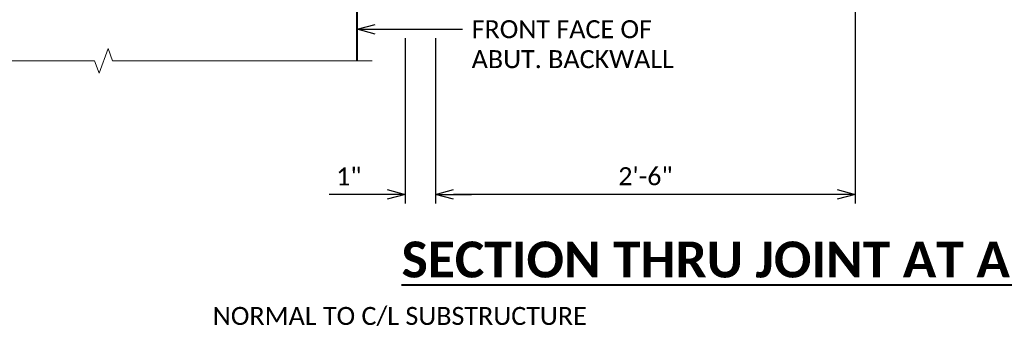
# Model space of a CAD drawing. Header units: metres. Extents: x -113 to 509, y -50 to 519.
# Tile 108 of 238: x -66 to 16, y 103 to 129. Entities that reach past the tile are written whole.
import ezdxf
from ezdxf import colors
from ezdxf.entities.mleader import LeaderData, LeaderLine
from ezdxf.enums import TextEntityAlignment as Align
from ezdxf.math import Vec2, Vec3

# ---------------------------------------------------------------- set-up
doc = ezdxf.new("R2010")
doc.units = ezdxf.units.M
doc.header["$MEASUREMENT"] = 0
for name, color, linetype, lineweight in [('B_ANNO_BREAK', 7, 'Continuous', 18), ('B_ANNO_DIM', 7, 'Continuous', 18), ('B_ANNO_TEXT', 7, 'Continuous', 18), ('B_ANNO_TEXT_TITLE', 7, 'Continuous', 40), ('B_DETAIL_OBJ', 7, 'Continuous', 40)]:
    doc.layers.add(name, color=color, linetype=linetype, lineweight=lineweight)
doc.styles.add('Annotative', font='calibri.ttf', dxfattribs={"height": 0.0625})
doc.styles.get("Standard").update_dxf_attribs({"font": 'calibri.ttf'})
doc.styles.add('Title', font='calibrib.ttf', dxfattribs={"height": 0.125})
doc.dimstyles.new('Annotative', dxfattribs={"dimscale": 0, "dimtxt": 0.0625, "dimasz": 0.0625, "dimexe": 0.03125, "dimexo": 0.03125, "dimgap": 0.03125, "dimtad": 1, "dimdec": 3, "dimzin": 3, "dimdsep": 46, "dimlunit": 4, "dimtxsty": 'Standard', "dimblk": 'OPEN30', "dimcen": 0.03125, "dimaunit": 1, "dimadec": 0, "dimazin": 3, "dimtfac": 0.75, "dimtdec": 3, "dimtofl": 0, "dimtmove": 0, "dimatfit": 3, "dimldrblk": 'OPEN30', "dimfxl": 1, "dimtfill": 1, "dimfrac": 1, "dimtolj": 1, "dimtzin": 0, "dimarcsym": 0})

# ---------------------------------------------------------------- blocks, each defined once
blk = doc.blocks.new('_Open30')
at = {"color": 0, "linetype": 'ByBlock', "lineweight": -2}
for p, q in [((-1, 0.268), (0, 0)), ((0, 0), (-1, -0.268)), ((0, 0), (-1, 0))]:
    blk.add_line(p, q, dxfattribs=at)
blk = doc.blocks.new('*D8063')
at = {"layer": 'B_ANNO_DIM', "color": 0, "lineweight": -2, "transparency": 16777216}
for p, q in [((116.365, 192.047), (116.365, 163.615)), ((81.366, 177.399), (81.366, 163.615)), ((114.865, 164.365), (82.866, 164.365))]:
    blk.add_line(p, q, dxfattribs=at)
at = {"layer": 'Defpoints', "color": 0, "transparency": 16777216}
for p in [(116.365, 192.797), (81.366, 178.149), (81.366, 164.365)]:
    blk.add_point(p, dxfattribs=at)
at = {"layer": 'B_ANNO_DIM', "color": 0, "lineweight": -2, "transparency": 16777216, "xscale": 1.5, "yscale": 1.5, "zscale": 1.5, "rotation": 180}
blk.add_blockref('_Open30', (81.366, 164.365), dxfattribs=at)
at = {"layer": 'B_ANNO_DIM', "color": 0, "lineweight": -2, "transparency": 16777216, "xscale": 1.5, "yscale": 1.5, "zscale": 1.5}
blk.add_blockref('_Open30', (116.365, 164.365), dxfattribs=at)
at = {"layer": 'B_ANNO_DIM', "color": 0, "transparency": 16777216, "insert": (98.865, 165.883), "char_height": 1.5, "attachment_point": 5, "bg_fill": 3, "box_fill_scale": 1.25, "bg_fill_color": 256, "bg_fill_true_color": 13158600, "bg_fill_transparency": 0}
blk.add_mtext('\\A1;2\'-6"', dxfattribs=at)
blk = doc.blocks.new('*D8079')
at = {"layer": 'B_ANNO_DIM', "color": 0, "lineweight": -2, "transparency": 16777216}
for p, q in [((78.823, 177.399), (78.823, 163.615)), ((77.323, 164.365), (72.494, 164.365)), ((82.866, 164.365), (84.366, 164.365))]:
    blk.add_line(p, q, dxfattribs=at)
at = {"layer": 'Defpoints', "color": 0, "transparency": 16777216}
for p in [(78.823, 178.149), (78.823, 164.365), (81.366, 164.365)]:
    blk.add_point(p, dxfattribs=at)
at = {"layer": 'B_ANNO_DIM', "color": 0, "lineweight": -2, "transparency": 16777216, "xscale": 1.5, "yscale": 1.5, "zscale": 1.5}
blk.add_blockref('_Open30', (78.823, 164.365), dxfattribs=at)
at = {"layer": 'B_ANNO_DIM', "color": 0, "lineweight": -2, "transparency": 16777216, "xscale": 1.5, "yscale": 1.5, "zscale": 1.5, "rotation": 180}
blk.add_blockref('_Open30', (81.366, 164.365), dxfattribs=at)
at = {"layer": 'B_ANNO_DIM', "color": 0, "transparency": 16777216, "insert": (74.126, 165.867), "char_height": 1.5, "attachment_point": 5, "bg_fill": 3, "box_fill_scale": 1.25, "bg_fill_color": 256, "bg_fill_true_color": 13158600, "bg_fill_transparency": 0}
blk.add_mtext('\\A1;1"', dxfattribs=at)
blk = doc.blocks.new('INS_JTSS_A_SS_BASE')
at = {"layer": 'B_ANNO_BREAK', "flags": 128}
blk.add_lwpolyline([(76.0856, -140.9679), (54.4277, -140.9679), (54.0525, -139.937), (53.302, -141.9989), (52.9268, -140.9679), (33.8754, -140.9679)], dxfattribs=at)
at = {"layer": 'B_DETAIL_OBJ'}
blk.add_line((74.8246, -140.9679), (74.8246, -83.6412), dxfattribs=at)
at = {"layer": 'B_ANNO_DIM', "style": 'Annotative'}
blk.add_attdef('DIST6', text='', height=1.5, rotation=90, dxfattribs=at).set_placement((10.1741, -92.4535), align=Align.MIDDLE_CENTER)
at = {"layer": 'B_ANNO_DIM', "lineweight": 30}
for tag, p in [('BAR1', (10.7294, -248.1165)), ('BAR3', (129.0984, -257.5272))]:
    blk.add_attdef(tag, text='', height=1.5, dxfattribs=at).set_placement(p, align=Align.TOP_LEFT)
at = {"layer": 'B_ANNO_DIM', "style": 'Annotative'}
for tag, p in [('BAR2', (96.1024, -274.8563)), ('BAR4', (122.9444, -296.1127))]:
    blk.add_attdef(tag, text='', height=1.5, dxfattribs=at).set_placement(p, align=Align.TOP_LEFT)
at = {"layer": 'B_ANNO_TEXT', "insert": (23.6859, -161.5088, 1.6845), "char_height": 1.5, "width": 109.373303, "attachment_point": 1, "line_spacing_factor": 0.9, "style": 'Annotative'}
blk.add_mtext('\\pxqc;NORMAL TO C/L SUBSTRUCTURE', dxfattribs=at)
at = {"layer": 'B_ANNO_TEXT', "style": 'Annotative'}
for tag, p in [('SS', (321.0554, -84.683)), ('BID#', (275.9705, -312.1489))]:
    blk.add_attdef(tag, p, '', height=1.5, dxfattribs=at)
at = {"layer": 'B_ANNO_TEXT_TITLE', "insert": (78.5266, -156.0487), "char_height": 3, "attachment_point": 1, "line_spacing_factor": 0.8, "style": 'Title'}
blk.add_mtext('\\pxqc;{\\LSECTION THRU JOINT AT ABUTMENT}', dxfattribs=at)
at = {"layer": 'B_ANNO_DIM'}
ml = blk.add_multileader_mtext('Standard', dxfattribs=at)
ml.set_content('FRONT FACE OF\\PABUT. BACKWALL', color=256)
ml.set_leader_properties()
ml.set_arrow_properties(name='OPEN30')
ml.build(insert=Vec2(0, 0))
ml.multileader.update_dxf_attribs({"text_right_attachment_type": 3, "dogleg_length": 0.0625, "arrow_head_size": 1.5, "scale": 24})
ctx = ml.context
ctx.base_point, ctx.scale, ctx.char_height, ctx.arrow_head_size, ctx.landing_gap_size, ctx.plane_origin = Vec3(83.6187, -138.338), 24, 1.5, 1.5, 0.75, Vec3(74.8246, -138.338)
ctx.right_attachment = 3
notes = []
notes.append((ctx, [(0, (1, 1, 0), (80.0092, -138.338), (1, 0), 3.6095, [(0, [(74.8246, -138.338), (78.1341, -138.338), (78.7591, -138.338)], 0, [])])]))
ctx.mtext.insert, ctx.mtext.flow_direction = Vec3(84.3687, -137.5771), 5
for ctx, leaders in notes:
    for number, flags, end, landing, length, lines in leaders:
        leader = LeaderData()
        leader.index, (leader.has_last_leader_line, leader.has_dogleg_vector, leader.attachment_direction) = number, flags
        leader.last_leader_point, leader.dogleg_vector, leader.dogleg_length = Vec3(end), Vec3(landing), length
        for number, points, colour, breaks in lines:
            line = LeaderLine()
            line.index, line.vertices, line.color, line.breaks = number, Vec3.list(points), colors.encode_raw_color(colour), breaks
            leader.lines.append(line)
        ctx.leaders.append(leader)
blk = doc.blocks.new('*U8060')
at = {"layer": 'B_ANNO_DIM'}
dim = blk.add_linear_dim(base=(81.3655, 164.3648), p1=(116.3654, 192.7966), p2=(81.3655, 178.1491), text='2\'-6"', dimstyle='Annotative', dxfattribs=at)
dim.commit()
dim.dimension.update_dxf_attribs({"geometry": '*D8063', "text_midpoint": (98.8655, 165.8833)})
dim = blk.add_linear_dim(base=(78.8235, 164.3648), p1=(81.3655, 164.3648), p2=(78.8235, 178.1491), text='1"', dimstyle='Annotative', dxfattribs=at)
dim.commit()
dim.dimension.update_dxf_attribs({"geometry": '*D8079', "text_midpoint": (74.1264, 164.3648), "dimtype": 160})

msp = doc.modelspace()

# ---------------------------------------------------------------- block references
msp.add_blockref('INS_JTSS_A_SS_BASE', (-112.829, 266.839))

# ---------------------------------------------------------------- next in the draw order: block references
msp.add_blockref('*U8060', (-112.829, -49.648))

doc.saveas('drawing.dxf')
